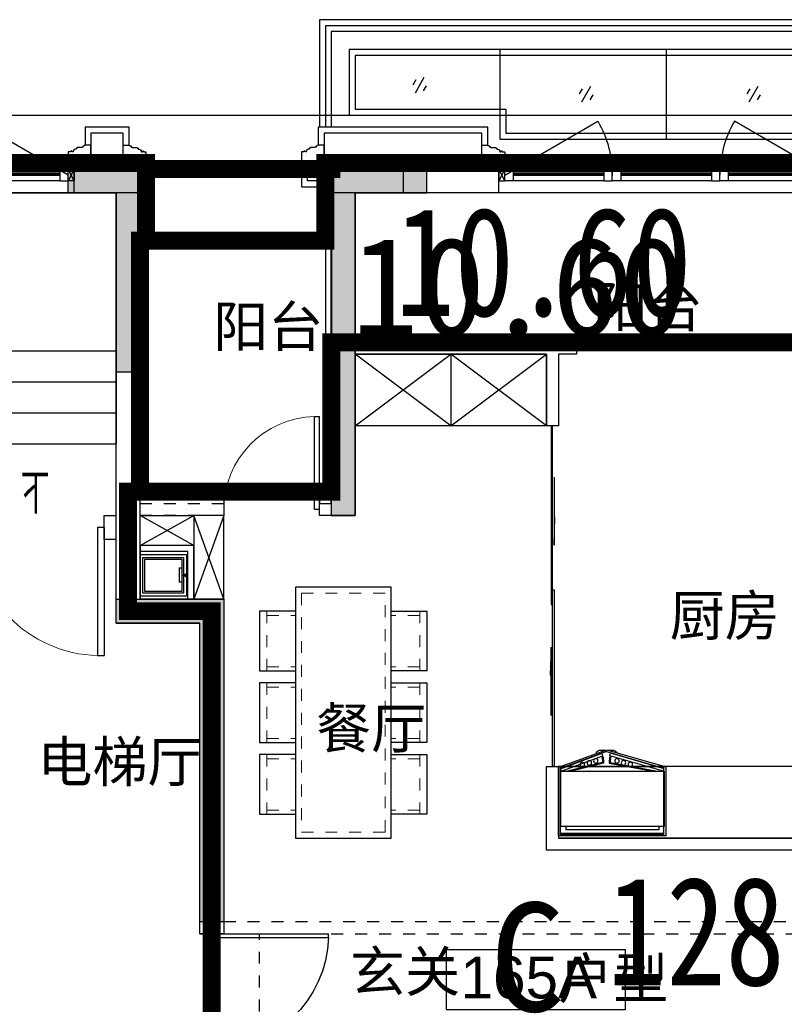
# Model space of a CAD drawing. Header units: millimetres. Extents: x 296296 to 297283, y 219875 to 220035.
# Tile 33 of 256: x 296599.31 to 296605.7, y 220014.2 to 220022.44. Entities that reach past the tile are written whole.
import ezdxf
from ezdxf.enums import TextEntityAlignment as Align

# ---------------------------------------------------------------- set-up
doc = ezdxf.new("R2010")
doc.units = ezdxf.units.MM
for name, pattern in [('-DASH', [0.35, 0.25, -0.1]), ('185洋房-东边套-1F南入（报建版）-旧规$0$DASH', [0.35, 0.25, -0.1]), ('185洋房-东边套-1F南入（报建版）-旧规$0$洋房户型$0$_DASH', [0.6, 0.4, -0.2]), ('185洋房-东边套-1F南入（报建版）-旧规$0$洋房户型$0$DASH', [0.35, 0.25, -0.1]), ('CONTINOUS', [0]), ('DASH', [0.35, 0.25, -0.1])]:
    doc.linetypes.add(name, pattern=pattern)
for name, color, linetype in [('$面积结果', 7, 'Continuous'), ('面积-住宅全面积', 1, 'Continuous'), ('面积-住宅半面积', 1, 'Continuous')]:
    doc.layers.add(name, color=color, linetype=linetype)
for name, color, linetype, lineweight in [('面校面积', 1, 'CONTINOUS', 0), ('面积-基底-基底-1', 11, 'Continuous', 0), ('面积-计容-住宅-0.5', 1, 'Continuous', 0), ('面积-计容-住宅-1', 1, 'Continuous', 0)]:
    doc.layers.add(name, color=color, linetype=linetype, lineweight=lineweight)
doc.styles.add('dw', font='simhei.ttf')
doc.styles.get("Standard").update_dxf_attribs({"font": 'arial.ttf'})
doc.styles.add('洋房核心筒（1F南入）$0$_TCH_DIM', font='SIMPLEX', dxfattribs={"bigfont": 'GBCBIG'})

# ---------------------------------------------------------------- blocks, each defined once
blk = doc.blocks.new('洋房核心筒（1F南入）$0$seyesryhertyheryetrye')
at = {"color": 253}
blk.add_lwpolyline([(22072.7, 23949.6), (22022.7, 23949.6), (22022.7, 23849.6), (22072.7, 23849.6)], close=True, dxfattribs=at)
for points in [[(22022.7, 23849.6), (22072.7, 23949.6)], [(22022.7, 23949.6), (22072.7, 23849.6)]]:
    blk.add_lwpolyline(points, dxfattribs=at)
blk = doc.blocks.new('*U950')
at = {"color": 253}
for points in [[(7670, 815), (7670, 900), (7600, 900), (7600, 820), (7605, 820), (7605, 800), (7640, 800), (7640, 810), (7650, 810), (7650, 800), (7660, 800)], [(8580, 815), (8580, 900), (8650, 900), (8650, 820), (8645, 820), (8645, 800), (8610, 800), (8610, 810), (8600, 810), (8600, 800), (8590, 800)]]:
    blk.add_lwpolyline(points, close=True, dxfattribs=at)
for points in [[(7670, 900), (8580, 900)], [(7670, 855), (8580, 855)], [(7670, 845), (8580, 845)], [(7670, 835), (8580, 835)], [(7660, 800), (8590, 800)], [(7670, 815), (8580, 815)]]:
    blk.add_lwpolyline(points, dxfattribs=at)
blk = doc.blocks.new('洋房核心筒（1F南入）$0$$DorLib2D$00000001')
at = {"color": 253}
for p, q in [((0.45, 0.975), (0.5, 0.975)), ((0.45, 0), (0.45, 0.975)), ((0.5, 0), (0.5, 0.975)), ((0.5, 0), (0.45, 0))]:
    blk.add_line(p, q, dxfattribs=at)
at = {"color": 253, "lineweight": 13}
blk.add_arc((0.475, 0), 0.975, 91.46928, 180, dxfattribs=at)
blk = doc.blocks.new('洋房核心筒（1F南入）')
at = {"color": 253}
for p, q in [((13400, 10400), (13400, 13400)), ((13950, 13400), (13400, 13400)), ((13950, 13200), (13950, 13400)), ((13600, 10500), (13600, 13200)), ((15190, 13200), (13600, 13200)), ((13600, 13200), (13600, 11880)), ((13950, 13200), (13600, 13200)), ((13600, 11880), (13600, 11100)), ((14840, 11880), (13600, 11880)), ((14840, 11620), (13600, 11620)), ((14840, 11360), (13600, 11360)), ((14840, 11100), (13600, 11100)), ((13700, 10500), (13600, 10500)), ((13700, 10300), (13700, 10500)), ((13400, 9800), (13400, 10400)), ((13600, 10300), (13700, 10300)), ((13600, 9600), (13600, 10300)), ((13400, 9800), (12700, 9800)), ((12700, 9800), (12700, 7000)), ((13600, 9600), (12900, 9600)), ((12900, 7000), (12900, 9600)), ((12700, 7000), (12900, 7000))]:
    blk.add_line(p, q, dxfattribs=at)
at = {"color": 253, "linetype": 'DASH'}
blk.add_line((12900, 7000), (12700, 7000), dxfattribs=at)
at = {"color": 253}
for points, format in [([(14000, 13350), (14909.3, 13875, -0.131652), (15050, 13350, -0.246442)], "xyb"), ([(14250, 10970, 0, 0, 0), (14250, 12550, 0, 0, 0), (15970, 12550, 0, 80, 0), (15670, 12550, 0, 0, 0)], "xyseb")]:
    blk.add_lwpolyline(points, format=format, dxfattribs=at)
blk.add_lwpolyline([(13950, 13200), (18250, 13200)], dxfattribs=at)
blk.add_blockref('洋房核心筒（1F南入）$0$seyesryhertyheryetrye', (-8072.7, -10549.6), dxfattribs=at)
at = {"color": 253, "xscale": -1, "rotation": 180}
blk.add_blockref('*U950', (6400, 14200), dxfattribs=at)
at = {"color": 253, "xscale": 1100, "yscale": 1100, "zscale": 200, "rotation": 180}
blk.add_blockref('洋房核心筒（1F南入）$0$$DorLib2D$00000001', (14250, 10400), dxfattribs=at)
at = {"color": 253, "style": '洋房核心筒（1F南入）$0$_TCH_DIM'}
blk.add_text('下', height=337.6, dxfattribs=at).set_placement((14155, 10515))
blk = doc.blocks.new('qAEWTW4ygrewyhreyteutu')
for points in [[(1000974.9, 192958.4), (1000974.9, 191258.4), (1000774.9, 191258.4), (1000774.9, 192758.4), (1000374.9, 192758.4), (1000374.9, 192958.4)], [(1001674.9, 189358.4), (1001674.9, 186658.4), (1001474.9, 186658.4), (1001474.9, 189158.4), (1000774.9, 189158.4), (1000774.9, 189358.4)]]:
    blk.add_hatch(color=253).paths.add_polyline_path(points, flags=0)
blk.add_hatch(color=253).paths.add_polyline_path([(1002574.9, 192958.4), (1002574.9, 190058.4), (1002774.9, 190058.4), (1002774.9, 192758.4), (1003374.9, 192758.4), (1003374.9, 192958.4)])
at = {"color": 253}
for points in [[(1000974.9, 192958.4), (1000974.9, 191258.4), (1000774.9, 191258.4), (1000774.9, 192758.4), (1000374.9, 192758.4), (1000374.9, 192958.4), (1000974.9, 192958.4)], [(1002574.9, 192958.4), (1002574.8, 190058.4), (1002774.8, 190058.4), (1002774.9, 192758.4), (1003374.9, 192758.4), (1003374.9, 192958.4), (1002574.9, 192958.4)], [(1001674.9, 189358.4), (1001674.9, 186658.4), (1001474.9, 186658.4), (1001474.9, 189158.4), (1000774.9, 189158.4), (1000774.9, 189358.4), (1001674.9, 189358.4)]]:
    blk.add_lwpolyline(points, close=True, dxfattribs=at)
blk = doc.blocks.new('dzuerujfysiktuykluyikyuj')
h = blk.add_hatch()
h.set_pattern_fill('钢筋混凝土', color=253, scale=100)
h.set_pattern_definition([(45, (0, 0), (-176.776695, 176.776695), []), (50, (0, 0), (717.26018, -62.75213), [75, -825]), (355, (0, 0), (-138.75133, 752.19213), [60, -660]), (100.4514, (59.8, -5.2), (578.5094, 689.43954), [63.7402, -701.1421]), (46.1842, (0, 200), (1067.24105, -165.519), [112.5, -1237.5]), (96.6356, (88.9, 186.2), (934.6627, 974.1179), [95.6103, -1051.713]), (351.1842, (0, 200), (934.6619, 974.1186), [90, -990]), (21, (100, 150), (596.90705, -402.6189), [75, -825]), (326, (100, 150), (243.31533, 725.15005), [60, -660]), (71.4514, (149.74, 116.45), (840.22263, 322.5305), [63.7402, -701.1421]), (37.5, (0, 0), (12.159855, 332.893854), [0, -652, 0, -670, 0, -662.5]), (7.5, (0, 0), (263.06954, 394.41171), [0, -382, 0, -637, 0, -252.5]), (327.5, (-223, 0), (533.822436, -22.55487), [0, -250, 0, -780, 0, -1035]), (317.5, (-323, 0), (583.18617, 100.10498), [0, -325, 0, -518, 0, -735])])
h.paths.add_polyline_path([(1106524.9, 389058.4), (1106524.9, 387258.4), (1106274.9, 387258.4), (1106274.9, 389058.4)])
h.paths.add_polyline_path([(1120674.9, 389058.4), (1120674.9, 387258.4), (1120424.9, 387258.4), (1120424.9, 389058.4)])
h.paths.add_polyline_path([(1088474.9, 389058.4), (1088474.9, 387258.4), (1088224.9, 387258.4), (1088224.9, 389058.4)])
h.paths.add_polyline_path([(1138724.9, 389058.4), (1138724.9, 387258.4), (1138474.9, 387258.4), (1138474.9, 389058.4)])
h.paths.add_polyline_path([(1113574.9, 387858.4), (1113574.9, 384858.4), (1113374.9, 384858.4), (1113374.9, 387858.4)])
h.paths.add_polyline_path([(1143674.9, 392958.4), (1143674.9, 391158.4), (1143474.9, 391158.4), (1143474.9, 392758.4), (1143174.9, 392758.4), (1143174.9, 392958.4)])
h.paths.add_polyline_path([(1083474.9, 392758.4), (1083474.9, 391158.4), (1083274.9, 391158.4), (1083274.9, 392958.4), (1083774.9, 392958.4), (1083774.9, 392758.4)])
h.paths.add_polyline_path([(1127074.9, 392758.4), (1127074.9, 391258.4), (1126874.9, 391258.4), (1126874.9, 392958.4), (1127424.9, 392958.4), (1127424.9, 392758.4)])
h.paths.add_polyline_path([(1100074.9, 392958.4), (1100074.9, 391258.4), (1099874.9, 391258.4), (1099874.9, 392758.4), (1099524.9, 392758.4), (1099524.9, 392958.4)])
h.paths.add_polyline_path([(1132274.9, 392958.4), (1132274.9, 391258.4), (1132074.9, 391258.4), (1132074.9, 392758.4), (1131724.9, 392758.4), (1131724.9, 392958.4)])
h.paths.add_polyline_path([(1094874.9, 392758.4), (1094874.9, 391258.4), (1094674.9, 391258.4), (1094674.9, 392958.4), (1095224.9, 392958.4), (1095224.9, 392758.4)])
h.paths.add_polyline_path([(1113974.9, 380258.4), (1113974.9, 380058.4), (1113374.9, 380058.4), (1113374.9, 381858.4), (1113574.9, 381858.4), (1113574.9, 380258.4)])
h.paths.add_polyline_path([(1145774.9, 392358.4), (1145774.9, 390658.4), (1145574.9, 390658.4), (1145574.9, 392158.4), (1145124.9, 392158.4), (1145124.9, 392358.4)])
h.paths.add_polyline_path([(1081374.9, 392158.4), (1081374.9, 390658.4), (1081174.9, 390658.4), (1081174.9, 392358.4), (1081824.9, 392358.4), (1081824.9, 392158.4)])
h.paths.add_polyline_path([(1141974.9, 380058.4), (1141974.9, 379458.4), (1141174.9, 379458.4), (1141174.9, 379658.4), (1141774.9, 379658.4), (1141774.9, 380258.4), (1142724.9, 380258.4), (1142724.9, 380058.4)])
h.paths.add_polyline_path([(1109774.9, 380058.4), (1109774.9, 379458.4), (1108974.9, 379458.4), (1108974.9, 379658.4), (1109574.9, 379658.4), (1109574.9, 380258.4), (1110524.9, 380258.4), (1110524.9, 380058.4)])
h.paths.add_polyline_path([(1117974.9, 379658.4), (1117974.9, 379458.4), (1117174.9, 379458.4), (1117174.9, 380058.4), (1116424.9, 380058.4), (1116424.9, 380258.4), (1117374.9, 380258.4), (1117374.9, 379658.4)])
h.paths.add_polyline_path([(1085774.9, 379658.4), (1085774.9, 379458.4), (1084974.9, 379458.4), (1084974.9, 380058.4), (1084224.9, 380058.4), (1084224.9, 380258.4), (1085174.9, 380258.4), (1085174.9, 379658.4)])
h.paths.add_polyline_path([(1115674.9, 392758.4), (1115674.9, 391158.4), (1115474.9, 391158.4), (1115474.9, 392158.4), (1115174.9, 392158.4), (1115174.9, 392358.4), (1115474.9, 392358.4), (1115474.9, 392958.4), (1115974.9, 392958.4), (1115974.9, 392758.4)])
h.paths.add_polyline_path([(1111474.9, 392158.4), (1111474.9, 391158.4), (1111274.9, 391158.4), (1111274.9, 392758.4), (1110974.9, 392758.4), (1110974.9, 392958.4), (1111474.9, 392958.4), (1111474.9, 392358.4), (1111774.9, 392358.4), (1111774.9, 392158.4)])
h.paths.add_polyline_path([(1130799.9, 387258.4), (1130799.9, 386658.4), (1128349.9, 386658.4), (1128349.9, 387258.4), (1128549.9, 387258.4), (1128549.9, 386858.4), (1130599.9, 386858.4), (1130599.9, 387258.4)])
h.paths.add_polyline_path([(1098599.9, 387258.4), (1098599.9, 386658.4), (1096149.9, 386658.4), (1096149.9, 387258.4), (1096349.9, 387258.4), (1096349.9, 386858.4), (1098399.9, 386858.4), (1098399.9, 387258.4)])
h.paths.add_polyline_path([(1128549.9, 389158.4), (1128549.9, 388743.4), (1128349.9, 388743.4), (1128349.9, 389358.4), (1130799.9, 389358.4), (1130799.9, 388743.4), (1130599.9, 388743.4), (1130599.9, 389158.4)])
h.paths.add_polyline_path([(1098599.9, 389358.4), (1098599.9, 388743.4), (1098399.9, 388743.4), (1098399.9, 389158.4), (1096349.9, 389158.4), (1096349.9, 388743.4), (1096149.9, 388743.4), (1096149.9, 389358.4)])
h.paths.add_polyline_path([(1125274.8, 392958.4), (1125274.8, 390058.4), (1125074.8, 390058.4), (1125074.8, 392758.4), (1124674.9, 392758.4), (1124674.9, 392958.4)])
h.paths.add_polyline_path([(1101874.9, 392758.4), (1101874.9, 390058.4), (1101674.9, 390058.4), (1101674.9, 392958.4), (1102274.9, 392958.4), (1102274.9, 392758.4)])
h.paths.add_polyline_path([(1093074.9, 392958.4), (1093074.9, 390058.4), (1092874.9, 390058.4), (1092874.9, 392758.4), (1092474.9, 392758.4), (1092474.9, 392958.4)])
h.paths.add_polyline_path([(1134074.9, 392758.4), (1134074.9, 390058.4), (1133874.9, 390058.4), (1133874.9, 392958.4), (1134474.9, 392958.4), (1134474.9, 392758.4)])
h.paths.add_polyline_path([(1145774.9, 383408.4), (1145774.9, 380058.4), (1145174.9, 380058.4), (1145174.9, 380258.4), (1145574.9, 380258.4), (1145574.9, 383408.4)])
h.paths.add_polyline_path([(1081774.9, 380258.4), (1081774.9, 380058.4), (1081174.9, 380058.4), (1081174.9, 383408.4), (1081374.9, 383408.4), (1081374.9, 380258.4)])
h.paths.add_polyline_path([(1100774.9, 386658.4), (1100774.9, 388108.4), (1100574.9, 388108.4), (1100574.9, 386658.4)])
h.paths.add_polyline_path([(1100774.9, 388708.4), (1100774.9, 389358.4), (1099874.9, 389358.4), (1099874.9, 389158.4), (1100574.9, 389158.4), (1100574.9, 388708.4)])
h.paths.add_polyline_path([(1126374.9, 386658.4), (1126374.9, 388108.4), (1126174.9, 388108.4), (1126174.9, 386658.4)])
h.paths.add_polyline_path([(1126374.9, 388708.4), (1126374.9, 389158.4), (1127074.9, 389158.4), (1127074.9, 389358.4), (1126174.9, 389358.4), (1126174.9, 388708.4)])
h.paths.add_polyline_path([(1094174.9, 389158.4), (1094174.9, 386658.4), (1093974.9, 386658.4), (1093974.9, 389358.4), (1094874.9, 389358.4), (1094874.9, 389158.4)])
h.paths.add_polyline_path([(1132974.9, 389358.4), (1132974.9, 386658.4), (1132774.9, 386658.4), (1132774.9, 389158.4), (1132074.9, 389158.4), (1132074.9, 389358.4)])
h.paths.add_polyline_path([(1088474.9, 392958.4), (1088474.9, 392158.4), (1088074.9, 392158.4), (1088074.9, 392958.4)])
h.paths.add_polyline_path([(1106674.9, 392958.4), (1106674.9, 392158.4), (1106274.9, 392158.4), (1106274.9, 392958.4)])
h.paths.add_polyline_path([(1094174.9, 379658.4), (1094174.9, 379258.4), (1093474.9, 379258.4), (1093474.9, 379658.4)])
h.paths.add_polyline_path([(1101274.9, 379658.4), (1101274.9, 379258.4), (1100574.9, 379258.4), (1100574.9, 379658.4)])
h.paths.add_polyline_path([(1126374.9, 379658.4), (1126374.9, 379258.4), (1125674.9, 379258.4), (1125674.9, 379658.4)])
h.paths.add_polyline_path([(1133474.9, 379658.4), (1133474.9, 379258.4), (1132774.9, 379258.4), (1132774.9, 379658.4)])
h.paths.add_polyline_path([(1138874.9, 392958.4), (1138874.9, 392158.4), (1138474.9, 392158.4), (1138474.9, 392958.4)])
h.paths.add_polyline_path([(1120674.9, 392958.4), (1120674.9, 392158.4), (1120274.9, 392158.4), (1120274.9, 392958.4)])
at = {"color": 253}
for points in [[(1132274.9, 392958.4), (1132274.9, 391258.4), (1132074.9, 391258.4), (1132074.9, 392758.4), (1131724.9, 392758.4), (1131724.9, 392958.4), (1132274.9, 392958.4)], [(1134074.9, 392758.4), (1134074.9, 390058.4), (1133874.9, 390058.4), (1133874.9, 392958.4), (1134474.9, 392958.4), (1134474.9, 392758.4), (1134074.9, 392758.4)], [(1132974.9, 389358.4), (1132974.9, 386658.4), (1132774.9, 386658.4), (1132774.9, 389158.4), (1132074.9, 389158.4), (1132074.9, 389358.4), (1132974.9, 389358.4)]]:
    blk.add_lwpolyline(points, close=True, dxfattribs=at)
blk = doc.blocks.new('eqrujhe5tjyrk6ryakyrkjyrautu')
at = {"color": 253}
blk.add_lwpolyline([(862235.4, 428423.8), (860735.4, 428423.8), (860735.4, 427923.8), (862235.4, 427923.8)], close=True, dxfattribs=at)
for s, height, p in [('阳台', 337.59, (861961, 433636.1)), ('阳台', 337.59, (858787, 433472.5)), ('厨房', 337.59, (862604.6, 431053.7)), ('餐厅', 337.59, (859646.9, 430110.5)), ('电梯厅', 337.59, (857316, 429830)), ('玄关', 337.59, (859931, 428074)), ('165A', 350, (860855.4, 428017.5)), ('户型', 337.59, (861672.1, 428017.5))]:
    blk.add_text(s, height=height, dxfattribs=at).set_placement(p)
blk = doc.blocks.new('*U1020')
at = {"color": 253}
blk.add_lwpolyline([(0, 160), (0, -40), (50, -40), (50, -37), (57, -37), (57, -34), (60, -34, 0.414214), (67, -27), (67, -24), (74, -24), (74, -21), (115, -21), (115, -16), (125, -16), (125, -6), (130, -6, 0.403991), (150, 15), (160, 15), (160, 12.5, 1), (170, 12.5), (170, 15), (190, 15), (190, 160)], format="xyb", dxfattribs=at)
blk = doc.blocks.new('*U1021')
at = {"color": 253}
for points in [[(7970, 815), (7970, 900), (7900, 900), (7900, 820), (7905, 820), (7905, 800), (7940, 800), (7940, 810), (7950, 810), (7950, 800), (7960, 800)], [(8730, 815), (8730, 900), (8800, 900), (8800, 820), (8795, 820), (8795, 800), (8760, 800), (8760, 810), (8750, 810), (8750, 800), (8740, 800)]]:
    blk.add_lwpolyline(points, close=True, dxfattribs=at)
for points in [[(7970, 900), (8730, 900)], [(7970, 855), (8730, 855)], [(7970, 845), (8730, 845)], [(7970, 835), (8730, 835)], [(7960, 800), (8740, 800)], [(7970, 815), (8730, 815)]]:
    blk.add_lwpolyline(points, dxfattribs=at)
blk = doc.blocks.new('185洋房外包（1F南入）-东(报建版）$0$seyesryhertyheryetrye')
at = {"color": 253}
blk.add_lwpolyline([(22072.7, 23949.6), (22022.7, 23949.6), (22022.7, 23849.6), (22072.7, 23849.6)], close=True, dxfattribs=at)
for points in [[(22022.7, 23849.6), (22072.7, 23949.6)], [(22022.7, 23949.6), (22072.7, 23849.6)]]:
    blk.add_lwpolyline(points, dxfattribs=at)
blk = doc.blocks.new('185洋房外包（1F南入）-东(报建版）')
at = {"color": 253, "linetype": 'Continuous'}
for p, q in [((20400, 13400), (20200, 13400)), ((20200, 13300), (20200, 13400)), ((21800, 13400), (20400, 13400)), ((21800, 13200), (21800, 13400)), ((20400, 13300), (20200, 13300)), ((20400, 13200), (20400, 13300)), ((21800, 13200), (20400, 13200))]:
    blk.add_line(p, q, dxfattribs=at)
at = {"color": 253}
for points in [[(16100, 13850), (30575, 13850), (30575, 13250), (32750, 13250), (32750, 11315), (33050, 11315), (33050, 3185), (32750, 3185), (32750, 50), (28875, 50), (28875, -850), (20600, -850), (20600, -1450), (18550, -1450)], [(18710, 13600), (18710, 13750), (18340, 13750), (18340, 13600)], [(18660, 13400), (18660, 13700), (18390, 13700), (18390, 13400)], [(21710, 13600), (21710, 13750), (20290, 13750), (20290, 13600)], [(21660, 13400), (21660, 13700), (20340, 13700), (20340, 13400)], [(18200, 13500), (16100, 13500)], [(24550, 13500), (21850, 13500)], [(24600, 13200), (21800, 13200)]]:
    blk.add_lwpolyline(points, dxfattribs=at)
for points in [[(21850, 13350), (22629.4, 13800, -0.131652), (22750, 13350)], [(24550, 13350), (23770.6, 13800, 0.131652), (23650, 13350)]]:
    blk.add_lwpolyline(points, format="xyb", dxfattribs=at)
at = {"color": 253, "rotation": 180}
for name, p in [('*U1020', (18390, 13560)), ('*U1020', (20340, 13560)), ('185洋房外包（1F南入）-东(报建版）$0$seyesryhertyheryetrye', (43872.7, 37249.6)), ('*U1021', (30650, 14200)), ('*U1021', (31550, 14200)), ('*U1021', (32450, 14200))]:
    blk.add_blockref(name, p, dxfattribs=at)
at = {"color": 253, "xscale": -1, "rotation": 180}
for p in [(18660, 13560), (21660, 13560)]:
    blk.add_blockref('*U1020', p, dxfattribs=at)
blk = doc.blocks.new('dsrhuaetrdyheatytreytre1')
at = {"color": 253}
for points in [[(984074.9, 435308.4), (984074.9, 436208.4), (994074.9, 436208.4), (994074.9, 435308.4)], [(984124.9, 435308.4), (984124.9, 436158.4), (994024.9, 436158.4), (994024.9, 435308.4)], [(984174.9, 435308.4), (984174.9, 436108.4), (993974.9, 436108.4), (993974.9, 435308.4)], [(985689.9, 435958.4), (985689.9, 435408.4)], [(987054.9, 435958.4), (987054.9, 435408.4)], [(988419.9, 435958.4), (988419.9, 435408.4)], [(989784.9, 435958.4), (989784.9, 435408.4)], [(991174.9, 435958.4), (991174.9, 435208.4)], [(992564.9, 435958.4), (992564.9, 435408.4)], [(989834.9, 435458.4), (984374.9, 435458.4), (984374.9, 435908.4), (993774.9, 435908.4), (993774.9, 435458.4), (992514.9, 435458.4), (992514.9, 435258.4), (989834.9, 435258.4), (989834.9, 435458.4)], [(984972.4, 435723.4), (985047.4, 435593.5)], [(985040.7, 435705.1), (985065.7, 435661.8)], [(986337.4, 435723.4), (986412.4, 435593.5)], [(986405.7, 435705.1), (986430.7, 435661.8)], [(987702.4, 435723.4), (987777.4, 435593.5)], [(987770.7, 435705.1), (987795.7, 435661.8)], [(989067.4, 435723.4), (989142.4, 435593.5)], [(989135.7, 435705.1), (989160.7, 435661.8)], [(993199.9, 435723.4), (993274.9, 435593.5)], [(993268.2, 435705.1), (993293.2, 435661.8)], [(984954.1, 435655.1), (984979.1, 435611.8)], [(986319.1, 435655.1), (986344.1, 435611.8)], [(987684.1, 435655.1), (987709.1, 435611.8)], [(989049.1, 435655.1), (989074.1, 435611.8)], [(990407.5, 435648.4), (990482.5, 435518.5)], [(990475.8, 435630.1), (990500.8, 435586.8)], [(991807.5, 435648.4), (991882.5, 435518.5)], [(991875.8, 435630.1), (991900.8, 435586.8)], [(993181.6, 435655.1), (993206.6, 435611.8)], [(990389.2, 435580.1), (990414.2, 435536.8)], [(991789.2, 435580.1), (991814.2, 435536.8)]]:
    blk.add_lwpolyline(points, dxfattribs=at)
blk.add_lwpolyline([(989784.9, 435408.4), (984324.9, 435408.4), (984324.9, 435958.4), (993824.9, 435958.4), (993824.9, 435408.4), (992564.9, 435408.4), (992564.9, 435208.4), (989784.9, 435208.4)], close=True, dxfattribs=at)
blk = doc.blocks.new('185洋房-东边套-1F南入（报建版）-旧规$0$jj-yd')
at = {"color": 253}
blk.add_lwpolyline([(175, 0), (175, 390), (-175, 390), (-175, 0)], close=True, dxfattribs=at)
at = {"color": 253, "ltscale": 0.1}
for points in [[(150, 25), (150, 365), (-150, 365), (-150, 25)], [(150, 25), (150, 365), (-150, 365), (-150, 25)], [(135, 40), (135, 350), (-135, 350), (-135, 40)], [(135, 40), (135, 350), (-135, 350), (-135, 40)]]:
    blk.add_lwpolyline(points, close=True, dxfattribs=at)
blk.add_lwpolyline([(57.5, 40.3), (57.5, 60.3), (-62.5, 60.3), (-62.5, 40.3)], dxfattribs=at)
at = {"color": 253, "ltscale": 0.1, "extrusion": (-5.67911e-34, -3.47745e-50, -1)}
blk.add_lwpolyline([(0, 40, 0, 50, 0), (0, -10, 0, 0, 0)], format="xyseb", dxfattribs=at)
blk = doc.blocks.new('*U1386')
at = {"color": 253}
for p, q in [((800, 150), (-800, 150)), ((-800, 150), (-800, -450)), ((-800, -450), (0, 150)), ((0, -450), (-800, 150)), ((0, 150), (0, -450)), ((0, 150), (0, -450)), ((0, -450), (800, 150)), ((800, -450), (0, 150)), ((800, -450), (800, 150)), ((-800, -450), (800, -450))]:
    blk.add_line(p, q, dxfattribs=at)
blk = doc.blocks.new('185洋房-东边套-1F南入（报建版）-旧规$0$185洋房-边套（报建版）$0$洋房户型$0$$0$900-660双开门冰箱A')
at = {"color": 253, "linetype": 'ByBlock'}
blk.add_wipeout([(-1647770.3, 357301.7), (-1647752.5, 357301.7), (-1647752.5, 357881.7), (-1648652.5, 357881.7), (-1648652.5, 357301.7), (-1648634.5, 357301.7), (-1648255.6, 357163.9), (-1648248.7, 357163.9)], dxfattribs=at)
at = {"color": 253}
for p, q in [((-1647752.5, 357881.7), (-1648652.5, 357881.7)), ((-1648652.5, 357881.7), (-1648652.5, 357301.7)), ((-1648634.7, 357881.7), (-1648634.7, 357301.7)), ((-1647770.3, 357881.7), (-1647770.3, 357301.7)), ((-1647752.5, 357881.7), (-1647752.5, 357301.7)), ((-1647752.5, 357881.7), (-1647752.5, 357301.7)), ((-1647752.5, 357881.7), (-1647752.5, 357301.7)), ((-1647770.3, 357872.8), (-1648634.7, 357872.8)), ((-1647770.3, 357863.9), (-1648634.7, 357863.9)), ((-1647769.9, 357804.6), (-1648634.3, 357804.6)), ((-1648634.3, 357804.6), (-1648634.3, 357341.2)), ((-1648634.3, 357797.9), (-1648634.3, 357365.6)), ((-1647814.3, 357831.5), (-1648589.9, 357831.5)), ((-1648589.9, 357804.6), (-1648589.9, 357831.5)), ((-1647814.3, 357804.6), (-1647814.3, 357831.5)), ((-1647769.9, 357341.2), (-1647769.9, 357804.6)), ((-1648652.5, 357301.7), (-1647752.5, 357301.7)), ((-1648630, 357339.6), (-1648634.7, 357321.8)), ((-1648634.7, 357321.8), (-1648286.4, 357191.5)), ((-1648634.6, 357301.7), (-1648255.6, 357163.9)), ((-1648630.5, 357316.9), (-1648634.5, 357301.7)), ((-1648634.3, 357341.2), (-1647769.9, 357341.2)), ((-1648252.1, 357176.7), (-1648630.5, 357316.9)), ((-1648630, 357339.6), (-1648280.6, 357212.9)), ((-1648284, 357268.2), (-1648578.6, 357341.2)), ((-1648275.5, 357275.1), (-1648543.8, 357340.3)), ((-1648252.1, 357176.7), (-1647773.8, 357316.9)), ((-1647769.6, 357301.7), (-1648248.7, 357163.9)), ((-1648228.7, 357275.1), (-1647860.5, 357340.3)), ((-1647774.2, 357339.6), (-1648223.6, 357212.9)), ((-1648220.3, 357268.2), (-1647825.6, 357341.2)), ((-1647769.5, 357321.8), (-1648217.8, 357191.5)), ((-1647774.2, 357339.6), (-1647769.5, 357321.8)), ((-1647773.8, 357316.9), (-1647769.7, 357301.7)), ((-1648286.6, 357217.4), (-1648284, 357268.2)), ((-1648278.3, 357221.5), (-1648275.5, 357275.1)), ((-1648225.9, 357221.5), (-1648228.7, 357275.1)), ((-1648217.6, 357217.4), (-1648220.3, 357268.2)), ((-1648280.6, 357212.9), (-1648286.4, 357191.5)), ((-1648267.3, 357163.9), (-1648275.3, 357166)), ((-1648252.1, 357176.7), (-1648255.6, 357163.9)), ((-1648252.1, 357176.7), (-1648248.7, 357163.9)), ((-1648237, 357163.9), (-1648228.9, 357166)), ((-1648223.6, 357212.9), (-1648217.8, 357191.5))]:
    blk.add_line(p, q, dxfattribs=at)
for centre in [(-1648452.8, 357285), (-1648051.4, 357285), (-1648395.1, 357271), (-1648341, 357254.8), (-1648163.2, 357254.8), (-1648109.1, 357271)]:
    blk.add_circle(centre, 18.7, dxfattribs=at)
for centre, start, end in [((-1648292.8, 357233.5), 225.46438, 284.53562), ((-1648211.5, 357233.5), 255.46438, 314.53562)]:
    blk.add_arc(centre, 69.7, start, end, dxfattribs=at)
blk = doc.blocks.new('*U1390')
at = {"color": 253, "linetype": '185洋房-东边套-1F南入（报建版）-旧规$0$洋房户型$0$DASH', "lineweight": 13, "ltscale": 0.2}
for p, q in [((200, 240), (699.9, 240)), ((234.9, 240), (234.9, 0)), ((665, 240), (665, 0)), ((800, 240), (1299.9, 240)), ((834.9, 240), (834.9, 0)), ((1265, 240), (1265, 0)), ((1400, 240), (1899.9, 240)), ((1434.9, 240), (1434.9, 0)), ((1865, 240), (1865, 0)), ((234.9, -1040), (234.9, -800)), ((665, -1040), (665, -800)), ((834.9, -1040), (834.9, -800)), ((1265, -1040), (1265, -800)), ((1434.9, -1040), (1434.9, -800)), ((1865, -1040), (1865, -800)), ((200, -1040), (699.9, -1040)), ((800, -1040), (1299.9, -1040)), ((1400, -1040), (1899.9, -1040))]:
    blk.add_line(p, q, dxfattribs=at)
at = {"color": 253, "ltscale": 300}
for points in [[(700, 0), (700, 300), (200, 300), (200, 0)], [(1300, 0), (1300, 300), (800, 300), (800, 0)], [(1900, 0), (1900, 300), (1400, 300), (1400, 0)], [(700, -800), (700, -1100), (200, -1100), (200, -800)], [(1300, -800), (1300, -1100), (800, -1100), (800, -800)], [(1900, -800), (1900, -1100), (1400, -1100), (1400, -800)]]:
    blk.add_lwpolyline(points, dxfattribs=at)
blk.add_lwpolyline([(0, 0), (2100, 0), (2100, -800), (0, -800)], close=True, dxfattribs=at)
at = {"color": 253, "linetype": '185洋房-东边套-1F南入（报建版）-旧规$0$洋房户型$0$DASH', "lineweight": 13, "ltscale": 0.3}
blk.add_lwpolyline([(50, -50), (2050, -50), (2050, -750), (50, -750)], close=True, dxfattribs=at)
blk = doc.blocks.new('185洋房-东边套-1F南入（报建版）-旧规$0$洋房户型$0$$DorLib2D$00000225')
at = {"color": 253}
for p, q in [((0.475, -0.0014), (0.475, 0.7521)), ((0.475, 0.7521), (0.5, 0.7521)), ((0.5, -0.0014), (0.5, 0.7521)), ((-0.5, 0), (-0.5, 0.252)), ((-0.475, 0.252), (-0.5, 0.252)), ((-0.475, 0), (-0.475, 0.252)), ((-0.475, 0), (-0.5, 0)), ((0.475, -0.0014), (0.5, -0.0014))]:
    blk.add_line(p, q, dxfattribs=at)
for centre, radius, start, end in [((0.5046, -0.0019), 0.7546, 92.24927, 179.72377), ((-0.5008, 0.0026), 0.2508, 359.78987, 84.09744)]:
    blk.add_arc(centre, radius, start, end, dxfattribs=at)
blk = doc.blocks.new('185洋房-东边套-1F南入（报建版）-旧规$0$洋房户型$0$$DorLib2D$00000001')
at = {"color": 253}
for p, q in [((0.45, 0.975), (0.5, 0.975)), ((0.45, 0), (0.45, 0.975)), ((0.5, 0), (0.5, 0.975)), ((0.5, 0), (0.45, 0))]:
    blk.add_line(p, q, dxfattribs=at)
at = {"color": 253, "lineweight": 13}
blk.add_arc((0.475, 0), 0.975, 91.4693, 180, dxfattribs=at)
blk = doc.blocks.new('185洋房-东边套-1F南入（报建版）-旧规$0$185洋房-边套（报建版）$0$洋房户型$0$$DORLIB2D$00000131')
at = {"color": 253, "lineweight": -2}
for p, q in [((0.15, 0.125), (0.2319, 0.1973)), ((0.2319, 0.1973), (0.2319, 0.125)), ((-0.5, 0.125), (-0.5, 0)), ((0.0192, 0.125), (-0.5, 0.125)), ((0.0192, 0), (0.0192, 0.125)), ((0.35, 0.125), (0.15, 0.125)), ((-0.5, 0), (0.0192, 0)), ((-0.024, 0), (0.5, 0)), ((-0.024, -0.125), (-0.024, 0)), ((0.5, 0), (0.5, -0.125)), ((-0.35, -0.125), (-0.15, -0.125)), ((-0.2319, -0.1973), (-0.2319, -0.125)), ((-0.15, -0.125), (-0.2319, -0.1973)), ((0.5, -0.125), (-0.024, -0.125))]:
    blk.add_line(p, q, dxfattribs=at)
blk = doc.blocks.new('185洋房-东边套-1F南入（报建版）-旧规')
at = {"color": 253, "linetype": 'Continuous'}
for p, q in [((11600, 11950), (11600, 13200)), ((11600, 13200), (11800, 13200)), ((11800, 11950), (11800, 13200)), ((13400, 10600), (13400, 13200)), ((13400, 13200), (13600, 13200)), ((13600, 10500), (13600, 13200)), ((9900, 11950), (9750, 11950)), ((9750, 11950), (9750, 11850)), ((9900, 11950), (11600, 11950)), ((11800, 10600), (11800, 11950)), ((9750, 11850), (9900, 11850)), ((9900, 11850), (9900, 11250)), ((10000, 11250), (10000, 11850)), ((10000, 11850), (11600, 11850)), ((11600, 10500), (11600, 11850)), ((9900, 11250), (10000, 11250)), ((13400, 9800), (13400, 10500)), ((13600, 9600), (13600, 10500)), ((12700, 9800), (12700, 7000)), ((12700, 9800), (13400, 9800)), ((12900, 7000), (12900, 9600)), ((12900, 9600), (13600, 9600)), ((10000, 7700), (10000, 8400)), ((7200, 7700), (10000, 7700)), ((12700, 7000), (12900, 7000))]:
    blk.add_line(p, q, dxfattribs=at)
at = {"color": 253, "linetype": '185洋房-东边套-1F南入（报建版）-旧规$0$DASH'}
for p, q in [((11900, 10600), (11800, 10600)), ((11900, 10500), (11900, 10600)), ((13400, 10600), (12700, 10600)), ((12700, 10600), (12700, 10500)), ((11600, 10500), (11900, 10500)), ((12700, 10500), (13400, 10500))]:
    blk.add_line(p, q, dxfattribs=at)
at = {"color": 253}
for points in [[(12050, 13400), (12050, 13250), (11850, 13250), (11850, 10650), (11900, 10650), (11900, 10600)], [(13350, 13400), (13350, 10650), (12700, 10650), (12700, 10600)], [(11850, 12850), (13350, 12850)], [(11850, 12800), (13350, 12800)], [(12700, 9800), (12950, 10500)], [(12700, 10500), (12950, 9800)], [(12950, 10250), (13400, 10500)], [(13400, 10250), (12950, 10500)]]:
    blk.add_lwpolyline(points, dxfattribs=at)
for points in [[(12950, 9800), (12700, 9800), (12700, 10500), (12950, 10500)], [(13400, 10500), (12950, 10500), (12950, 10250), (13400, 10250)], [(13400, 9800), (12950, 9800), (12950, 10250), (13400, 10250)], [(13400, 9800), (13000, 9800), (13000, 10200), (13400, 10200)]]:
    blk.add_lwpolyline(points, close=True, dxfattribs=at)
at = {"color": 253, "linetype": '185洋房-东边套-1F南入（报建版）-旧规$0$洋房户型$0$_DASH', "ltscale": 0.5}
blk.add_lwpolyline([(7000, 7700), (7000, 7100), (12700, 7100)], dxfattribs=at)
blk.add_lwpolyline([(7300, 2550), (12400, 2550), (12400, 7000), (7300, 7000)], close=True, dxfattribs=at)
at = {"color": 253}
for name, p, xscale, yscale, zscale, rotation in [('185洋房-东边套-1F南入（报建版）-旧规$0$185洋房-边套（报建版）$0$洋房户型$0$$DORLIB2D$00000131', (8850, 11900), 1800, 100, 100, 359.999999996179), ('185洋房-东边套-1F南入（报建版）-旧规$0$洋房户型$0$$DorLib2D$00000001', (12300, 10550), -800, 800, 100, 3.8211257e-09), ('185洋房-东边套-1F南入（报建版）-旧规$0$洋房户型$0$$DorLib2D$00000225', (12800, 6350), 1300, 1300, 200, 90)]:
    blk.add_blockref(name, p, dxfattribs=dict(at, xscale=xscale, yscale=yscale, zscale=zscale, rotation=rotation))
blk.add_blockref('*U1386', (10800, 11700), dxfattribs=at)
at = {"color": 253, "extrusion": (0, 0, -1), "xscale": -1, "zscale": -1}
for name, p, rotation in [('185洋房-东边套-1F南入（报建版）-旧规$0$jj-yd', (-13010, 10000), 90), ('*U1390', (-11300, 7800), 270), ('185洋房-东边套-1F南入（报建版）-旧规$0$185洋房-边套（报建版）$0$洋房户型$0$$0$900-660双开门冰箱A', (1638752.1, 365703.6), 180.0000648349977)]:
    blk.add_blockref(name, p, dxfattribs=dict(at, rotation=rotation))
at = {"color": 253, "linetype": 'Continuous'}
for p, q in [((10000, 8400), (9900, 8400)), ((9900, 8400), (9900, 7800)), ((7200, 7800), (9900, 7800))]:
    blk.add_line(p, q, dxfattribs=at)
at = {"color": 253}
blk.add_lwpolyline([(9900, 8400), (9900, 7800), (7200, 7800), (7200, 11850), (7800, 11850), (7800, 8400)], close=True, dxfattribs=at)
at = {"color": 253, "xscale": 2850, "yscale": 100, "zscale": 100, "rotation": 90}
blk.add_blockref('185洋房-东边套-1F南入（报建版）-旧规$0$185洋房-边套（报建版）$0$洋房户型$0$$DORLIB2D$00000131', (9950, 9825), dxfattribs=at)

msp = doc.modelspace()

# ---------------------------------------------------------------- block references
at = {"yscale": 0.001, "zscale": 0.001}
for name, p, xscale in [('dsrhuaetrdyheatytreytre1', (297595.889, 219586.235), -0.001), ('洋房核心筒（1F南入）', (296613.7141, 220007.7935), -0.001), ('185洋房外包（1F南入）-东(报建版）', (296581.5141, 220007.7935), 0.001), ('qAEWTW4ygrewyhreyteutu', (295599.3393, 219828.235), 0.001), ('dzuerujfysiktuykluyikyuj', (295468.0393, 219628.235), 0.001), ('eqrujhe5tjyrk6ryakyrkjyrautu', (295742.1393, 219586.235), 0.001)]:
    msp.add_blockref(name, p, dxfattribs=dict(at, xscale=xscale))

# ---------------------------------------------------------------- next in the draw order: block references
at = {"xscale": -0.001, "yscale": 0.001, "zscale": 0.001}
msp.add_blockref('185洋房-东边套-1F南入（报建版）-旧规', (296613.7141, 220007.7935), dxfattribs=at)

# ---------------------------------------------------------------- next in the draw order: linework, layer by layer
at = {"layer": '面积-基底-基底-1', "const_width": 0.15}
for points in [[(296600.3641, 220021.1935), (296600.3641, 220021.2435), (296594.8641, 220021.2435), (296594.8641, 220021.1935), (296593.3141, 220021.1935), (296593.3141, 220021.2435), (296588.4641, 220021.2435), (296588.4641, 220020.4935), (296586.9141, 220020.4935), (296586.9141, 220021.1935), (296583.5141, 220021.1935), (296583.5141, 220020.5935), (296579.5141, 220020.5935), (296579.5141, 220021.1935), (296576.1141, 220021.1935), (296576.1141, 220020.4935), (296574.5641, 220020.4935), (296574.5641, 220021.2435), (296569.7141, 220021.2435), (296569.7141, 220021.1935), (296568.1641, 220021.1935), (296568.1641, 220021.2435), (296562.6641, 220021.2435)], [(296594.4641, 220007.9935), (296600.7641, 220007.9935), (296600.7641, 220007.6435), (296610.0641, 220007.6435), (296610.0641, 220008.2935), (296613.8141, 220008.2935), (296613.8141, 220008.8935), (296613.8641, 220008.8935), (296613.8641, 220012.4935), (296613.8141, 220012.4935), (296613.8141, 220020.5935), (296611.7141, 220020.5935), (296611.7141, 220021.1935), (296608.3141, 220021.1935), (296608.3141, 220020.4935), (296606.7641, 220020.4935), (296606.7641, 220021.2435), (296601.9141, 220021.2435), (296601.9141, 220021.1935), (296600.3641, 220021.1935)]]:
    msp.add_lwpolyline(points, dxfattribs=at)
at = {"layer": '面积-计容-住宅-0.5', "color": 1, "linetype": '-DASH', "const_width": 0.15}
msp.add_lwpolyline([(296601.8642, 220020.6435), (296601.8641, 220020.5935), (296600.3141, 220020.5935), (296600.3141, 220018.4935), (296601.9142, 220018.4935), (296601.9142, 220019.7435), (296606.5141, 220019.7435), (296606.5141, 220019.8935), (296606.7141, 220019.8935), (296606.7141, 220020.4935), (296606.7641, 220020.4935), (296606.7641, 220021.2435), (296601.8641, 220021.2435), (296601.8641, 220020.6435), (296601.8642, 220020.6435)], dxfattribs=at)
at = {"layer": '面积-计容-住宅-1', "const_width": 0.15}
for points in [[(296594.8641, 220021.2435), (296600.3641, 220021.2435), (296600.3641, 220020.5935), (296600.3141, 220020.5935), (296600.3142, 220018.4935), (296600.2142, 220018.4935), (296600.2141, 220017.4935), (296600.9141, 220017.4935), (296600.9141, 220010.0435), (296601.0141, 220010.0435), (296601.0141, 220008.0435), (296600.7641, 220008.0435), (296600.7641, 220007.9935), (296594.4641, 220007.9935)], [(296613.8641, 220008.8935), (296609.8141, 220008.8935), (296609.8141, 220010.0435), (296601.0141, 220010.0435), (296601.0141, 220010.0435), (296600.9141, 220010.0435), (296600.9141, 220014.9935), (296600.9141, 220014.9935), (296600.9141, 220017.4935), (296600.2141, 220017.4935), (296600.2141, 220018.4935), (296601.9142, 220018.4935), (296601.9142, 220019.7435), (296606.5141, 220019.7435), (296606.5141, 220019.8935), (296608.3141, 220019.8935), (296608.3141, 220020.4935), (296608.3141, 220020.4935), (296608.3141, 220020.5935), (296611.5141, 220020.5935), (296611.5141, 220020.5935), (296611.7141, 220020.5935), (296611.7141, 220019.9935), (296613.2141, 220019.9935)]]:
    msp.add_lwpolyline(points, dxfattribs=at)

# ---------------------------------------------------------------- next in the draw order: texts
at = {"layer": '$面积结果', "color": 1, "style": 'dw'}
msp.add_text('10.60', height=0.82066, dxfattribs=at).set_placement((296602.0841, 220019.8018))
at = {"layer": '面校面积', "color": 7, "style": 'dw'}
msp.add_text('C', height=0.91, dxfattribs=at).set_placement((296603.5536, 220014.5986), align=Align.MIDDLE)
at = {"layer": '面积-住宅全面积', "color": 1, "style": 'dw', "width": 0.8}
msp.add_text('128.42', height=0.91, dxfattribs=at).set_placement((296604.2205, 220014.3618))
at = {"layer": '面积-住宅半面积', "color": 1, "style": 'dw', "width": 0.8}
msp.add_text('10.60', height=0.91, dxfattribs=at).set_placement((296602.4503, 220019.9642))

doc.saveas('drawing.dxf')
